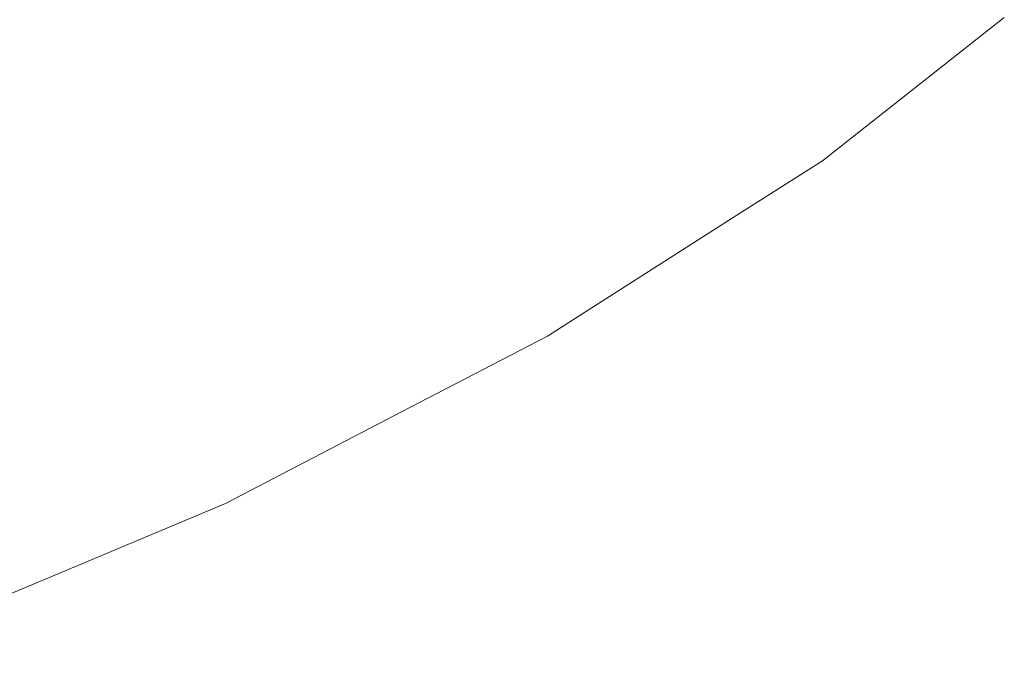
# Model space of a CAD drawing. Header units: centimetres. Extents: x 54.006 to 54.208, y 4.9 to 5.
# Tile 6 of 9: x 54.135 to 54.179, y 4.92 to 4.949. Entities that reach past the tile are written whole.
import ezdxf

# ---------------------------------------------------------------- set-up
doc = ezdxf.new("R2010")
doc.units = ezdxf.units.CM
doc.header["$LTSCALE"] = 2.54
doc.layers.add('Lucido design-1', color=7, linetype='Continuous')

# ---------------------------------------------------------------- blocks, each defined once
blk = doc.blocks.new('Gruppo-1')
at = {"color": 7, "linetype": 'Continuous', "lineweight": 9}
for points, invisible_edges in [([(54.149264, 4.952662, -2681.068316), (54.143877, 4.948885, -2681.068316), (54.138832, 4.950765, -2681.073129), (54.14402, 4.954403, -2681.073129)], 15), ([(54.149264, 4.952662, -2717.168316), (54.143877, 4.948885, -2717.168316), (54.138832, 4.950765, -2717.173129), (54.14402, 4.954403, -2717.173129)], 15), ([(54.158514, 4.94959, -2681.057941), (54.163659, 4.95364, -2681.057941), (54.16771, 4.952444, -2681.052415), (54.162432, 4.948289, -2681.052415)], 15), ([(54.158514, 4.94959, -2717.157941), (54.163659, 4.95364, -2717.157941), (54.16771, 4.952444, -2717.152415), (54.162432, 4.948289, -2717.152415)], 15), ([(54.13345, 4.95277, -2681.077674), (54.138832, 4.950765, -2681.073129), (54.133093, 4.947177, -2681.073129), (54.127944, 4.949328, -2681.077674)], 15), ([(54.13345, 4.95277, -2717.177674), (54.138832, 4.950765, -2717.173129), (54.133093, 4.947177, -2717.173129), (54.127944, 4.949328, -2717.177674)], 15), ([(54.15411, 4.951052, -2681.063248), (54.148541, 4.947147, -2681.063248), (54.143877, 4.948885, -2681.068316), (54.149264, 4.952662, -2681.068316)], 15), ([(54.15411, 4.951052, -2717.163248), (54.148541, 4.947147, -2717.163248), (54.143877, 4.948885, -2717.168316), (54.149264, 4.952662, -2717.168316)], 15), ([(54.162432, 4.948289, -2681.052415), (54.16771, 4.952444, -2681.052415), (54.171215, 4.951408, -2681.046694), (54.165823, 4.947163, -2681.046694)], 15), ([(54.162432, 4.948289, -2717.152415), (54.16771, 4.952444, -2717.152415), (54.171215, 4.951408, -2717.146694), (54.165823, 4.947163, -2717.146694)], 15), ([(54.165823, 4.947163, -2681.046694), (54.171215, 4.951408, -2681.046694), (54.174138, 4.950544, -2681.040804), (54.16865, 4.946224, -2681.040804)], 15), ([(54.165823, 4.947163, -2717.146694), (54.171215, 4.951408, -2717.146694), (54.174138, 4.950544, -2717.140804), (54.16865, 4.946224, -2717.140804)], 15), ([(54.13792, 4.94516, -2681.068316), (54.133093, 4.947177, -2681.073129), (54.138832, 4.950765, -2681.073129), (54.143877, 4.948885, -2681.068316)], 15), ([(54.13792, 4.94516, -2717.168316), (54.133093, 4.947177, -2717.173129), (54.138832, 4.950765, -2717.173129), (54.143877, 4.948885, -2717.168316)], 15), ([(54.158514, 4.94959, -2681.057941), (54.152779, 4.945569, -2681.057941), (54.148541, 4.947147, -2681.063248), (54.15411, 4.951052, -2681.063248)], 15), ([(54.158514, 4.94959, -2717.157941), (54.152779, 4.945569, -2717.157941), (54.148541, 4.947147, -2717.163248), (54.15411, 4.951052, -2717.163248)], 15), ([(54.16865, 4.946224, -2681.040804), (54.174138, 4.950544, -2681.040804), (54.176447, 4.949862, -2681.034776), (54.170884, 4.945482, -2681.034776)], 15), ([(54.16865, 4.946224, -2717.140804), (54.174138, 4.950544, -2717.140804), (54.176447, 4.949862, -2717.134776), (54.170884, 4.945482, -2717.134776)], 15), ([(54.170884, 4.945482, -2681.034776), (54.176447, 4.949862, -2681.034776), (54.178116, 4.949369, -2681.02864), (54.172498, 4.944947, -2681.02864)], 15), ([(54.170884, 4.945482, -2717.134776), (54.176447, 4.949862, -2717.134776), (54.178116, 4.949369, -2717.12864), (54.172498, 4.944947, -2717.12864)], 15), ([(54.162432, 4.948289, -2681.052415), (54.156549, 4.944164, -2681.052415), (54.152779, 4.945569, -2681.057941), (54.158514, 4.94959, -2681.057941)], 15), ([(54.162432, 4.948289, -2717.152415), (54.156549, 4.944164, -2717.152415), (54.152779, 4.945569, -2717.157941), (54.158514, 4.94959, -2717.157941)], 15), ([(54.172498, 4.944947, -2681.02864), (54.178116, 4.949369, -2681.02864), (54.179125, 4.949071, -2681.022433), (54.173473, 4.944622, -2681.022433)], 15), ([(54.172498, 4.944947, -2717.12864), (54.178116, 4.949369, -2717.12864), (54.179125, 4.949071, -2717.122433), (54.173473, 4.944622, -2717.122433)], 15), ([(54.173473, 4.944622, -2681.022433), (54.179125, 4.949071, -2681.022433), (54.179387, 4.949067, -2681.016189), (54.173723, 4.944611, -2681.016189)], 11), ([(54.173473, 4.944622, -2717.122433), (54.179125, 4.949071, -2717.122433), (54.179387, 4.949067, -2717.116189), (54.173723, 4.944611, -2717.116189)], 11), ([(54.143877, 4.948885, -2681.068316), (54.148541, 4.947147, -2681.063248), (54.142382, 4.943296, -2681.063248), (54.13792, 4.94516, -2681.068316)], 15), ([(54.143877, 4.948885, -2717.168316), (54.148541, 4.947147, -2717.163248), (54.142382, 4.943296, -2717.163248), (54.13792, 4.94516, -2717.168316)], 15), ([(54.165823, 4.947163, -2681.046694), (54.159812, 4.942949, -2681.046694), (54.156549, 4.944164, -2681.052415), (54.162432, 4.948289, -2681.052415)], 15), ([(54.165823, 4.947163, -2717.146694), (54.159812, 4.942949, -2717.146694), (54.156549, 4.944164, -2717.152415), (54.162432, 4.948289, -2717.152415)], 15), ([(54.131379, 4.941514, -2681.068316), (54.126792, 4.943664, -2681.073129), (54.133093, 4.947177, -2681.073129), (54.13792, 4.94516, -2681.068316)], 15), ([(54.131379, 4.941514, -2717.168316), (54.126792, 4.943664, -2717.173129), (54.133093, 4.947177, -2717.173129), (54.13792, 4.94516, -2717.168316)], 15), ([(54.16865, 4.946224, -2681.040804), (54.162533, 4.941935, -2681.040804), (54.159812, 4.942949, -2681.046694), (54.165823, 4.947163, -2681.046694)], 15), ([(54.16865, 4.946224, -2717.140804), (54.162533, 4.941935, -2717.140804), (54.159812, 4.942949, -2717.146694), (54.165823, 4.947163, -2717.146694)], 15), ([(54.146436, 4.941603, -2681.057941), (54.142382, 4.943296, -2681.063248), (54.148541, 4.947147, -2681.063248), (54.152779, 4.945569, -2681.057941)], 15), ([(54.146436, 4.941603, -2717.157941), (54.142382, 4.943296, -2717.163248), (54.148541, 4.947147, -2717.163248), (54.152779, 4.945569, -2717.157941)], 15), ([(54.170884, 4.945482, -2681.034776), (54.164682, 4.941134, -2681.034776), (54.162533, 4.941935, -2681.040804), (54.16865, 4.946224, -2681.040804)], 15), ([(54.170884, 4.945482, -2717.134776), (54.164682, 4.941134, -2717.134776), (54.162533, 4.941935, -2717.140804), (54.16865, 4.946224, -2717.140804)], 15), ([(54.152779, 4.945569, -2681.057941), (54.156549, 4.944164, -2681.052415), (54.150042, 4.940096, -2681.052415), (54.146436, 4.941603, -2681.057941)], 15), ([(54.152779, 4.945569, -2717.157941), (54.156549, 4.944164, -2717.152415), (54.150042, 4.940096, -2717.152415), (54.146436, 4.941603, -2717.157941)], 15), ([(54.172498, 4.944947, -2681.02864), (54.166235, 4.940556, -2681.02864), (54.164682, 4.941134, -2681.034776), (54.170884, 4.945482, -2681.034776)], 15), ([(54.172498, 4.944947, -2717.12864), (54.166235, 4.940556, -2717.12864), (54.164682, 4.941134, -2717.134776), (54.170884, 4.945482, -2717.134776)], 15), ([(54.13792, 4.94516, -2681.068316), (54.142382, 4.943296, -2681.063248), (54.135618, 4.939526, -2681.063248), (54.131379, 4.941514, -2681.068316)], 15), ([(54.13792, 4.94516, -2717.168316), (54.142382, 4.943296, -2717.163248), (54.135618, 4.939526, -2717.163248), (54.131379, 4.941514, -2717.168316)], 15), ([(54.173473, 4.944622, -2681.022433), (54.167174, 4.940206, -2681.022433), (54.166235, 4.940556, -2681.02864), (54.172498, 4.944947, -2681.02864)], 15), ([(54.173473, 4.944622, -2717.122433), (54.167174, 4.940206, -2717.122433), (54.166235, 4.940556, -2717.12864), (54.172498, 4.944947, -2717.12864)], 15), ([(54.167174, 4.940206, -2681.022433), (54.173473, 4.944622, -2681.022433), (54.171237, 4.942655, -2681.016189)], 11), ([(54.167174, 4.940206, -2717.122433), (54.173473, 4.944622, -2717.122433), (54.171237, 4.942655, -2717.116189)], 11), ([(54.173473, 4.944622, -2681.022433), (54.173723, 4.944611, -2681.016189), (54.171237, 4.942655, -2681.016189)], 9), ([(54.173473, 4.944622, -2717.122433), (54.173723, 4.944611, -2717.116189), (54.171237, 4.942655, -2717.116189)], 9), ([(54.153164, 4.938792, -2681.046694), (54.150042, 4.940096, -2681.052415), (54.156549, 4.944164, -2681.052415), (54.159812, 4.942949, -2681.046694)], 15), ([(54.153164, 4.938792, -2717.146694), (54.150042, 4.940096, -2717.152415), (54.156549, 4.944164, -2717.152415), (54.159812, 4.942949, -2717.146694)], 15), ([(54.139471, 4.93772, -2681.057941), (54.135618, 4.939526, -2681.063248), (54.142382, 4.943296, -2681.063248), (54.146436, 4.941603, -2681.057941)], 15), ([(54.139471, 4.93772, -2717.157941), (54.135618, 4.939526, -2717.163248), (54.142382, 4.943296, -2717.163248), (54.146436, 4.941603, -2717.157941)], 15), ([(54.159812, 4.942949, -2681.046694), (54.162533, 4.941935, -2681.040804), (54.155767, 4.937704, -2681.040804), (54.153164, 4.938792, -2681.046694)], 15), ([(54.159812, 4.942949, -2717.146694), (54.162533, 4.941935, -2717.140804), (54.155767, 4.937704, -2717.140804), (54.153164, 4.938792, -2717.146694)], 15), ([(54.171237, 4.942655, -2681.016189), (54.167409, 4.940213, -2681.016189), (54.167174, 4.940206, -2681.022433)], 10), ([(54.171237, 4.942655, -2717.116189), (54.167409, 4.940213, -2717.116189), (54.167174, 4.940206, -2717.122433)], 10), ([(54.157823, 4.936846, -2681.034776), (54.155767, 4.937704, -2681.040804), (54.162533, 4.941935, -2681.040804), (54.164682, 4.941134, -2681.034776)], 15), ([(54.157823, 4.936846, -2717.134776), (54.155767, 4.937704, -2717.140804), (54.162533, 4.941935, -2717.140804), (54.164682, 4.941134, -2717.134776)], 15), ([(54.131379, 4.941514, -2681.068316), (54.135618, 4.939526, -2681.063248), (54.128245, 4.935867, -2681.063248), (54.124247, 4.937975, -2681.068316)], 15), ([(54.131379, 4.941514, -2717.168316), (54.135618, 4.939526, -2717.163248), (54.128245, 4.935867, -2717.163248), (54.124247, 4.937975, -2717.168316)], 15), ([(54.146436, 4.941603, -2681.057941), (54.150042, 4.940096, -2681.052415), (54.142898, 4.936113, -2681.052415), (54.139471, 4.93772, -2681.057941)], 15), ([(54.146436, 4.941603, -2717.157941), (54.150042, 4.940096, -2717.152415), (54.142898, 4.936113, -2717.152415), (54.139471, 4.93772, -2717.157941)], 15), ([(54.164682, 4.941134, -2681.034776), (54.166235, 4.940556, -2681.02864), (54.159308, 4.936225, -2681.02864), (54.157823, 4.936846, -2681.034776)], 15), ([(54.164682, 4.941134, -2717.134776), (54.166235, 4.940556, -2717.12864), (54.159308, 4.936225, -2717.12864), (54.157823, 4.936846, -2717.134776)], 15), ([(54.160207, 4.93585, -2681.022433), (54.159308, 4.936225, -2681.02864), (54.166235, 4.940556, -2681.02864), (54.167174, 4.940206, -2681.022433)], 15), ([(54.160207, 4.93585, -2717.122433), (54.159308, 4.936225, -2717.12864), (54.166235, 4.940556, -2717.12864), (54.167174, 4.940206, -2717.122433)], 15), ([(54.160468, 4.935785, -2681.016189), (54.160207, 4.93585, -2681.022433), (54.167174, 4.940206, -2681.022433)], 11), ([(54.160468, 4.935785, -2717.116189), (54.160207, 4.93585, -2717.122433), (54.167174, 4.940206, -2717.122433)], 11), ([(54.167174, 4.940206, -2681.022433), (54.167409, 4.940213, -2681.016189), (54.160468, 4.935785, -2681.016189)], 9), ([(54.167174, 4.940206, -2717.122433), (54.167409, 4.940213, -2717.116189), (54.160468, 4.935785, -2717.116189)], 9), ([(54.145864, 4.934723, -2681.046694), (54.142898, 4.936113, -2681.052415), (54.150042, 4.940096, -2681.052415), (54.153164, 4.938792, -2681.046694)], 15), ([(54.145864, 4.934723, -2717.146694), (54.142898, 4.936113, -2717.152415), (54.150042, 4.940096, -2717.152415), (54.153164, 4.938792, -2717.146694)], 15), ([(54.131878, 4.933952, -2681.057941), (54.128245, 4.935867, -2681.063248), (54.135618, 4.939526, -2681.063248), (54.139471, 4.93772, -2681.057941)], 15), ([(54.131878, 4.933952, -2717.157941), (54.128245, 4.935867, -2717.163248), (54.135618, 4.939526, -2717.163248), (54.139471, 4.93772, -2717.157941)], 15), ([(54.153164, 4.938792, -2681.046694), (54.155767, 4.937704, -2681.040804), (54.148338, 4.933563, -2681.040804), (54.145864, 4.934723, -2681.046694)], 15), ([(54.153164, 4.938792, -2717.146694), (54.155767, 4.937704, -2717.140804), (54.148338, 4.933563, -2717.140804), (54.145864, 4.934723, -2717.146694)], 15), ([(54.139471, 4.93772, -2681.057941), (54.142898, 4.936113, -2681.052415), (54.135109, 4.932248, -2681.052415), (54.131878, 4.933952, -2681.057941)], 15), ([(54.139471, 4.93772, -2717.157941), (54.142898, 4.936113, -2717.152415), (54.135109, 4.932248, -2717.152415), (54.131878, 4.933952, -2717.157941)], 15), ([(54.150291, 4.932647, -2681.034776), (54.148338, 4.933563, -2681.040804), (54.155767, 4.937704, -2681.040804), (54.157823, 4.936846, -2681.034776)], 15), ([(54.150291, 4.932647, -2717.134776), (54.148338, 4.933563, -2717.140804), (54.155767, 4.937704, -2717.140804), (54.157823, 4.936846, -2717.134776)], 15), ([(54.157823, 4.936846, -2681.034776), (54.159308, 4.936225, -2681.02864), (54.151703, 4.931985, -2681.02864), (54.150291, 4.932647, -2681.034776)], 15), ([(54.157823, 4.936846, -2717.134776), (54.159308, 4.936225, -2717.12864), (54.151703, 4.931985, -2717.12864), (54.150291, 4.932647, -2717.134776)], 15), ([(54.152557, 4.931585, -2681.022433), (54.151703, 4.931985, -2681.02864), (54.159308, 4.936225, -2681.02864), (54.160207, 4.93585, -2681.022433)], 15), ([(54.152557, 4.931585, -2717.122433), (54.151703, 4.931985, -2717.12864), (54.159308, 4.936225, -2717.12864), (54.160207, 4.93585, -2717.122433)], 15), ([(54.137906, 4.930773, -2681.046694), (54.135109, 4.932248, -2681.052415), (54.142898, 4.936113, -2681.052415), (54.145864, 4.934723, -2681.046694)], 15), ([(54.137906, 4.930773, -2717.146694), (54.135109, 4.932248, -2717.152415), (54.142898, 4.936113, -2717.152415), (54.145864, 4.934723, -2717.146694)], 15), ([(54.152557, 4.931585, -2681.022433), (54.160207, 4.93585, -2681.022433), (54.158923, 4.934799, -2681.016189)], 11), ([(54.152557, 4.931585, -2717.122433), (54.160207, 4.93585, -2717.122433), (54.158923, 4.934799, -2717.116189)], 11), ([(54.160207, 4.93585, -2681.022433), (54.160468, 4.935785, -2681.016189), (54.158923, 4.934799, -2681.016189)], 9), ([(54.160207, 4.93585, -2717.122433), (54.160468, 4.935785, -2717.116189), (54.158923, 4.934799, -2717.116189)], 9), ([(54.145864, 4.934723, -2681.046694), (54.148338, 4.933563, -2681.040804), (54.140239, 4.929543, -2681.040804), (54.137906, 4.930773, -2681.046694)], 15), ([(54.145864, 4.934723, -2717.146694), (54.148338, 4.933563, -2717.140804), (54.140239, 4.929543, -2717.140804), (54.137906, 4.930773, -2717.146694)], 15), ([(54.158923, 4.934799, -2681.016189), (54.152764, 4.931602, -2681.016189), (54.152557, 4.931585, -2681.022433)], 10), ([(54.158923, 4.934799, -2717.116189), (54.152764, 4.931602, -2717.116189), (54.152557, 4.931585, -2717.122433)], 10), ([(54.142081, 4.928572, -2681.034776), (54.140239, 4.929543, -2681.040804), (54.148338, 4.933563, -2681.040804), (54.150291, 4.932647, -2681.034776)], 15), ([(54.142081, 4.928572, -2717.134776), (54.140239, 4.929543, -2717.140804), (54.148338, 4.933563, -2717.140804), (54.150291, 4.932647, -2717.134776)], 15), ([(54.150291, 4.932647, -2681.034776), (54.151703, 4.931985, -2681.02864), (54.143412, 4.92787, -2681.02864), (54.142081, 4.928572, -2681.034776)], 15), ([(54.150291, 4.932647, -2717.134776), (54.151703, 4.931985, -2717.12864), (54.143412, 4.92787, -2717.12864), (54.142081, 4.928572, -2717.134776)], 15), ([(54.12929, 4.926977, -2681.046694), (54.126676, 4.928532, -2681.052415), (54.135109, 4.932248, -2681.052415), (54.137906, 4.930773, -2681.046694)], 15), ([(54.12929, 4.926977, -2717.146694), (54.126676, 4.928532, -2717.152415), (54.135109, 4.932248, -2717.152415), (54.137906, 4.930773, -2717.146694)], 15), ([(54.144217, 4.927446, -2681.022433), (54.143412, 4.92787, -2681.02864), (54.151703, 4.931985, -2681.02864), (54.152557, 4.931585, -2681.022433)], 15), ([(54.144217, 4.927446, -2717.122433), (54.143412, 4.92787, -2717.12864), (54.151703, 4.931985, -2717.12864), (54.152557, 4.931585, -2717.122433)], 15), ([(54.1445, 4.92731, -2681.016189), (54.144217, 4.927446, -2681.022433), (54.152557, 4.931585, -2681.022433)], 11), ([(54.1445, 4.92731, -2717.116189), (54.144217, 4.927446, -2717.122433), (54.152557, 4.931585, -2717.122433)], 11), ([(54.152557, 4.931585, -2681.022433), (54.152764, 4.931602, -2681.016189), (54.1445, 4.92731, -2681.016189)], 9), ([(54.152557, 4.931585, -2717.122433), (54.152764, 4.931602, -2717.116189), (54.1445, 4.92731, -2717.116189)], 9), ([(54.137906, 4.930773, -2681.046694), (54.140239, 4.929543, -2681.040804), (54.131469, 4.92568, -2681.040804), (54.12929, 4.926977, -2681.046694)], 15), ([(54.137906, 4.930773, -2717.146694), (54.140239, 4.929543, -2717.140804), (54.131469, 4.92568, -2717.140804), (54.12929, 4.926977, -2717.146694)], 15), ([(54.133191, 4.924655, -2681.034776), (54.131469, 4.92568, -2681.040804), (54.140239, 4.929543, -2681.040804), (54.142081, 4.928572, -2681.034776)], 15), ([(54.133191, 4.924655, -2717.134776), (54.131469, 4.92568, -2717.140804), (54.140239, 4.929543, -2717.140804), (54.142081, 4.928572, -2717.134776)], 15), ([(54.142081, 4.928572, -2681.034776), (54.143412, 4.92787, -2681.02864), (54.134434, 4.923915, -2681.02864), (54.133191, 4.924655, -2681.034776)], 15), ([(54.142081, 4.928572, -2717.134776), (54.143412, 4.92787, -2717.12864), (54.134434, 4.923915, -2717.12864), (54.133191, 4.924655, -2717.134776)], 15), ([(54.135187, 4.923467, -2681.022433), (54.134434, 4.923915, -2681.02864), (54.143412, 4.92787, -2681.02864), (54.144217, 4.927446, -2681.022433)], 15), ([(54.135187, 4.923467, -2717.122433), (54.134434, 4.923915, -2717.12864), (54.143412, 4.92787, -2717.12864), (54.144217, 4.927446, -2717.122433)], 15), ([(54.135373, 4.923474, -2681.016189), (54.135187, 4.923467, -2681.022433), (54.144217, 4.927446, -2681.022433)], 11), ([(54.135373, 4.923474, -2717.116189), (54.135187, 4.923467, -2717.122433), (54.144217, 4.927446, -2717.122433)], 11), ([(54.144217, 4.927446, -2681.022433), (54.1445, 4.92731, -2681.016189), (54.135373, 4.923474, -2681.016189)], 9), ([(54.144217, 4.927446, -2717.122433), (54.1445, 4.92731, -2717.116189), (54.135373, 4.923474, -2717.116189)], 9), ([(54.135187, 4.923467, -2681.022433), (54.135373, 4.923474, -2681.016189), (54.128094, 4.920414, -2681.016189)], 9), ([(54.135187, 4.923467, -2717.122433), (54.135373, 4.923474, -2717.116189), (54.128094, 4.920414, -2717.116189)], 9)]:
    blk.add_3dface(points, dxfattribs=dict(at, invisible_edges=invisible_edges))

msp = doc.modelspace()

# ---------------------------------------------------------------- block references
at = {"layer": 'Lucido design-1', "color": 7}
msp.add_blockref('Gruppo-1', (0, 0), dxfattribs=at)

doc.saveas('drawing.dxf')
